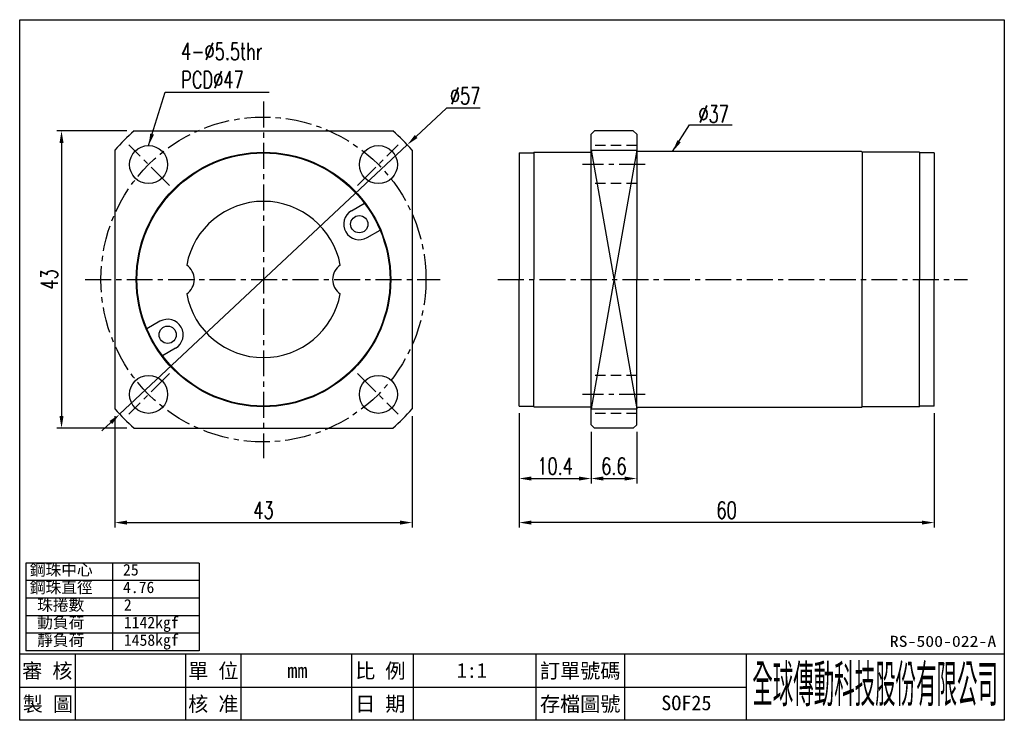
# Model space of a CAD drawing. Header units: millimetres. Extents: x 782 to 924, y 276 to 377.
import ezdxf
from ezdxf.enums import TextEntityAlignment as Align

# ---------------------------------------------------------------- set-up
doc = ezdxf.new("R2010")
doc.units = ezdxf.units.MM
doc.header["$LTSCALE"] = 3
doc.linetypes.add('CENTER', pattern=[2, 1.25, -0.25, 0.25, -0.25])
doc.linetypes.add('DASHED', pattern=[0.75, 0.5, -0.25])
for name, color, linetype in [('CHA', 2, 'Continuous'), ('CL', 1, 'CENTER'), ('DIM', 4, 'Continuous'), ('HID', 2, 'DASHED'), ('OUT', 3, 'Continuous')]:
    doc.layers.add(name, color=color, linetype=linetype)
doc.styles.add('DIM-7', font='SIMPLEX.shx', dxfattribs={"width": 0.7, "bigfont": 'chineset.shx'})
doc.styles.add('T', font='kaiu.ttf')
doc.dimstyles.new('CNS', dxfattribs={"dimscale": 0.4, "dimtxt": 3.5, "dimasz": 2.5, "dimexe": 1, "dimexo": 1.5, "dimgap": 0.09, "dimtad": 0, "dimtoh": 1, "dimdsep": 46, "dimtxsty": 'DIM-7', "dimcen": 0.09, "dimclrd": 256, "dimclre": 256, "dimclrt": 4, "dimadec": 0, "dimazin": 0, "dimtfac": 1, "dimtmove": 1, "dimatfit": 0, "dimfxl": 0, "dimtvp": 0.971429, "dimtolj": 1, "dimarcsym": 0})

# ---------------------------------------------------------------- blocks, each defined once
blk = doc.blocks.new('*D45')
at = {"layer": 'DEFPOINTS', "color": 0, "transparency": 16777216}
for p in [(795.61, 321.18), (838.61, 321.18), (838.61, 304.73)]:
    blk.add_point(p, dxfattribs=at)
at = {"layer": 'DIM', "color": 4, "lineweight": -2, "transparency": 16777216}
for p, q in [((795.61, 320.13), (795.61, 304.03)), ((838.61, 320.13), (838.61, 304.03)), ((797.36, 304.73), (836.86, 304.73))]:
    blk.add_line(p, q, dxfattribs=at)
at = {"layer": 'DIM', "color": 4, "transparency": 16777216}
for points in [[(797.36, 305.02), (797.36, 304.44), (795.61, 304.73)], [(836.86, 305.02), (836.86, 304.44), (838.61, 304.73)]]:
    blk.add_solid(points, dxfattribs=at)
at = {"layer": 'DIM', "color": 4, "transparency": 16777216, "insert": (817.11, 306.52), "char_height": 2.45, "attachment_point": 5, "style": 'DIM-7'}
blk.add_mtext('\\A1;43', dxfattribs=at)
blk = doc.blocks.new('*D46')
at = {"layer": 'DEFPOINTS', "color": 0, "transparency": 16777216}
for p in [(798.4, 361.39), (787.9, 318.39), (798.4, 318.39)]:
    blk.add_point(p, dxfattribs=at)
at = {"layer": 'DIM', "color": 4, "lineweight": -2, "transparency": 16777216}
for p, q in [((797.35, 361.39), (787.2, 361.39)), ((787.9, 359.64), (787.9, 320.14)), ((797.35, 318.39), (787.2, 318.39))]:
    blk.add_line(p, q, dxfattribs=at)
at = {"layer": 'DIM', "color": 4, "transparency": 16777216}
for points in [[(787.61, 359.64), (788.19, 359.64), (787.9, 361.39)], [(787.61, 320.14), (788.19, 320.14), (787.9, 318.39)]]:
    blk.add_solid(points, dxfattribs=at)
at = {"layer": 'DIM', "color": 4, "transparency": 16777216, "insert": (786.12, 339.89), "char_height": 2.45, "attachment_point": 5, "rotation": 90, "style": 'DIM-7'}
blk.add_mtext('\\A1;43', dxfattribs=at)
blk = doc.blocks.new('*D47')
at = {"layer": 'DEFPOINTS', "color": 0, "transparency": 16777216}
for p in [(854.09, 321.59), (914.09, 321.59), (854.09, 304.73)]:
    blk.add_point(p, dxfattribs=at)
at = {"layer": 'DIM', "color": 4, "lineweight": -2, "transparency": 16777216}
for p, q in [((854.09, 320.54), (854.09, 304.03)), ((914.09, 320.54), (914.09, 304.03)), ((912.34, 304.73), (855.84, 304.73))]:
    blk.add_line(p, q, dxfattribs=at)
at = {"layer": 'DIM', "color": 4, "transparency": 16777216}
for points in [[(855.84, 305.02), (855.84, 304.44), (854.09, 304.73)], [(912.34, 305.02), (912.34, 304.44), (914.09, 304.73)]]:
    blk.add_solid(points, dxfattribs=at)
at = {"layer": 'DIM', "color": 4, "transparency": 16777216, "insert": (884.09, 306.52), "char_height": 2.45, "attachment_point": 5, "style": 'DIM-7'}
blk.add_mtext('\\A1;60', dxfattribs=at)
blk = doc.blocks.new('*D127')
at = {"layer": 'DEFPOINTS', "color": 0, "transparency": 16777216}
for p in [(837.91, 359.37), (796.31, 320.41)]:
    blk.add_point(p, dxfattribs=at)
at = {"layer": 'DIM', "color": 4, "lineweight": -2, "transparency": 16777216}
for p, q in [((843.56, 364.67), (839.19, 360.57)), ((848.45, 364.67), (843.56, 364.67)), ((796.31, 320.41), (837.91, 359.37)), ((795.03, 319.21), (793.75, 318.01))]:
    blk.add_line(p, q, dxfattribs=at)
at = {"layer": 'DIM', "color": 4, "transparency": 16777216}
for points in [[(838.99, 360.78), (839.39, 360.36), (837.91, 359.37)], [(794.83, 319.42), (795.23, 319), (796.31, 320.41)]]:
    blk.add_solid(points, dxfattribs=at)
at = {"layer": 'DIM', "color": 4, "transparency": 16777216, "insert": (846.28, 366.45), "char_height": 2.45, "attachment_point": 5, "style": 'DIM-7'}
blk.add_mtext('\\A1;∅57', dxfattribs=at)
blk = doc.blocks.new('*D144')
at = {"layer": 'DEFPOINTS', "color": 0, "transparency": 16777216}
for p in [(854.09, 321.59), (864.49, 318.89), (864.49, 311.1)]:
    blk.add_point(p, dxfattribs=at)
at = {"layer": 'DIM', "color": 4, "lineweight": -2, "transparency": 16777216}
for p, q in [((854.09, 320.54), (854.09, 310.4)), ((864.49, 317.84), (864.49, 310.4)), ((855.84, 311.1), (862.74, 311.1))]:
    blk.add_line(p, q, dxfattribs=at)
at = {"layer": 'DIM', "color": 4, "transparency": 16777216}
for points in [[(855.84, 311.39), (855.84, 310.81), (854.09, 311.1)], [(862.74, 311.39), (862.74, 310.81), (864.49, 311.1)]]:
    blk.add_solid(points, dxfattribs=at)
at = {"layer": 'DIM', "color": 4, "transparency": 16777216, "insert": (859.29, 312.89), "char_height": 2.45, "attachment_point": 5, "style": 'DIM-7'}
blk.add_mtext('\\A1;10.4', dxfattribs=at)
blk = doc.blocks.new('*D145')
at = {"layer": 'DEFPOINTS', "color": 0, "transparency": 16777216}
for p in [(864.49, 318.89), (871.09, 318.89), (871.09, 311.1)]:
    blk.add_point(p, dxfattribs=at)
at = {"layer": 'DIM', "color": 4, "lineweight": -2, "transparency": 16777216}
for p, q in [((864.49, 317.84), (864.49, 310.4)), ((871.09, 317.84), (871.09, 310.4)), ((866.24, 311.1), (869.34, 311.1))]:
    blk.add_line(p, q, dxfattribs=at)
at = {"layer": 'DIM', "color": 4, "transparency": 16777216}
for points in [[(866.24, 311.39), (866.24, 310.81), (864.49, 311.1)], [(869.34, 311.39), (869.34, 310.81), (871.09, 311.1)]]:
    blk.add_solid(points, dxfattribs=at)
at = {"layer": 'DIM', "color": 4, "transparency": 16777216, "insert": (867.79, 312.89), "char_height": 2.45, "attachment_point": 5, "style": 'DIM-7'}
blk.add_mtext('\\A1;6.6', dxfattribs=at)

msp = doc.modelspace()

# ---------------------------------------------------------------- linework, layer by layer
at = {"layer": 'CHA', "color": 7}
for p, q in [((781.851, 276.132), (781.851, 377.466)), ((781.851, 377.466), (924.251, 377.466)), ((924.251, 377.466), (924.251, 276.132)), ((781.851, 285.732), (924.251, 285.732)), ((924.251, 276.132), (781.851, 276.132))]:
    msp.add_line(p, q, dxfattribs=at)
at = {"layer": 'CHA'}
for p, q in [((789.851, 285.732), (789.851, 276.132)), ((805.851, 285.732), (805.851, 276.132)), ((813.851, 285.732), (813.851, 276.132)), ((829.851, 285.732), (829.851, 276.132)), ((838.74, 285.732), (838.74, 276.132)), ((856.518, 285.732), (856.518, 276.132)), ((869.307, 285.732), (869.307, 276.132)), ((886.918, 285.732), (886.918, 276.132)), ((781.851, 280.932), (886.918, 280.932))]:
    msp.add_line(p, q, dxfattribs=at)
at = {"layer": 'CL'}
for p, q in [((817.109, 365.635), (817.109, 314.053)), ((803.495, 353.505), (797.651, 359.349)), ((830.724, 353.505), (836.567, 359.349)), ((872.291, 356.508), (863.261, 356.508)), ((791.325, 339.891), (842.663, 339.891)), ((851.022, 339.891), (918.923, 339.891)), ((803.495, 326.276), (797.651, 320.433)), ((830.724, 326.276), (836.567, 320.433)), ((872.291, 323.274), (863.261, 323.274))]:
    msp.add_line(p, q, dxfattribs=at)
msp.add_circle((817.109, 339.891), 23.5, dxfattribs=at)
at = {"layer": 'DIM'}
for p, q in [((807.805, 298.879), (782.729, 298.879)), ((782.729, 298.879), (782.729, 286.173)), ((795.267, 298.879), (795.267, 286.173)), ((807.805, 298.879), (807.805, 286.173)), ((807.805, 296.337), (782.729, 296.337)), ((807.805, 293.796), (782.729, 293.796)), ((807.805, 291.255), (782.729, 291.255)), ((807.805, 288.714), (782.729, 288.714)), ((807.805, 286.173), (782.729, 286.173))]:
    msp.add_line(p, q, dxfattribs=at)
at = {"layer": 'HID'}
for p, q in [((871.091, 359.258), (864.491, 359.258)), ((871.091, 353.758), (864.491, 353.758)), ((871.091, 326.024), (864.491, 326.024)), ((871.091, 320.524), (864.491, 320.524))]:
    msp.add_line(p, q, dxfattribs=at)
at = {"layer": 'OUT'}
for p, q in [((798.401, 361.391), (835.817, 361.391)), ((864.491, 360.891), (864.991, 361.391)), ((864.491, 339.891), (864.491, 360.891)), ((870.591, 361.391), (864.991, 361.391)), ((870.591, 361.391), (871.091, 360.891)), ((871.091, 360.891), (871.091, 339.891)), ((795.609, 358.599), (795.609, 321.182)), ((838.609, 358.599), (838.609, 321.182)), ((854.091, 358.191), (854.091, 339.891)), ((854.091, 358.191), (856.191, 358.191)), ((856.191, 358.291), (856.191, 339.891)), ((856.191, 358.291), (864.491, 358.291)), ((871.091, 358.599), (864.491, 321.182)), ((864.491, 358.599), (871.091, 321.182)), ((864.491, 358.599), (871.091, 358.599)), ((903.591, 358.391), (871.091, 358.391)), ((871.091, 358.391), (871.091, 358.391)), ((871.091, 358.391), (871.091, 339.891)), ((903.591, 358.391), (903.691, 358.291)), ((903.691, 358.291), (903.691, 339.891)), ((911.991, 358.291), (903.691, 358.291)), ((911.991, 358.291), (911.991, 339.891)), ((914.091, 358.191), (911.991, 358.191)), ((914.091, 358.191), (914.091, 339.891)), ((829.841, 349.839), (831.712, 350.92)), ((832.091, 345.942), (833.962, 347.023)), ((854.091, 321.591), (854.091, 339.891)), ((856.191, 321.491), (856.191, 339.891)), ((864.491, 318.891), (864.491, 339.891)), ((871.091, 318.891), (871.091, 339.891)), ((871.091, 321.391), (871.091, 339.891)), ((903.691, 321.491), (903.691, 339.891)), ((911.991, 321.491), (911.991, 339.891)), ((914.091, 321.591), (914.091, 339.891)), ((802.128, 333.839), (800.256, 332.759)), ((804.378, 329.942), (802.506, 328.862)), ((854.091, 321.591), (856.191, 321.591)), ((856.191, 321.491), (864.491, 321.491)), ((864.491, 321.182), (871.091, 321.182)), ((903.591, 321.391), (871.091, 321.391)), ((871.091, 321.391), (871.091, 321.391)), ((903.591, 321.391), (903.691, 321.491)), ((911.991, 321.491), (903.691, 321.491)), ((914.091, 321.591), (911.991, 321.591)), ((798.401, 318.391), (835.817, 318.391)), ((864.491, 318.891), (864.991, 318.391)), ((870.591, 318.391), (864.991, 318.391)), ((870.591, 318.391), (871.091, 318.891))]:
    msp.add_line(p, q, dxfattribs=at)
for centre, radius in [((800.492, 356.508), 2.75), ((833.726, 356.508), 2.75), ((817.109, 339.891), 18.4), ((817.109, 339.891), 18.3), ((830.966, 347.891), 1.25), ((803.253, 331.891), 1.25), ((800.492, 323.274), 2.75), ((833.726, 323.274), 2.75)]:
    msp.add_circle(centre, radius, dxfattribs=at)
for centre, radius, start, end in [((817.109, 339.891), 28.5, 131.02825, 138.97175), ((817.109, 339.891), 28.5, 41.02825, 48.97175), ((817.109, 339.891), 11.3, 10.58813, 169.41187), ((830.966, 347.891), 2.25, 120.00001, 299.99999), ((804.609, 339.891), 2.5, 303.84582, 56.15418), ((829.609, 339.891), 2.5, 123.84582, 236.15418), ((817.109, 339.891), 11.3, 190.58813, 349.41187), ((803.253, 331.891), 2.25, 300.00001, 119.99999), ((817.109, 339.891), 28.5, 221.02825, 228.97175), ((817.109, 339.891), 28.5, 311.02825, 318.97175)]:
    msp.add_arc(centre, radius, start, end, dxfattribs=at)

# ---------------------------------------------------------------- texts
at = {"layer": 'CHA', "style": 'T'}
for s, height, width, p, p2 in [('RS-500-022-A', 1.6, 1.133825, (907.691, 286.756), (923.086, 286.756)), ('全球傳動科技股份有限公司', 5.33333, 0.392505, (887.806, 278.754), (923.335, 278.754))]:
    msp.add_text(s, height=height, dxfattribs=dict(at, width=width)).set_placement(p, p2, align=Align.FIT)
for s, p in [('審 核', (785.851, 283.332)), ('單 位', (809.851, 283.332)), ('比 例', (834.001, 283.332)), ('訂單號碼', (862.912, 283.332)), ('mm', (822.013, 283.332)), ('1:1', (847.242, 283.332)), ('製 圖', (785.932, 278.532)), ('核 准', (809.851, 278.532)), ('日 期', (834.001, 278.532)), ('存檔圖號', (862.912, 278.532)), ('SOF25', (878.27, 278.65))]:
    msp.add_text(s, height=2.1333, dxfattribs=at).set_placement(p, align=Align.MIDDLE)
at = {"layer": 'DIM', "style": 'T'}
for s, height, p in [('鋼珠中心', 1.6663, (783.318, 297.075)), ('25', 1.6663, (796.79, 297.075)), ('鋼珠直徑', 1.6663, (783.318, 294.534)), ('4.76', 1.6663, (796.79, 294.534)), ('珠捲數', 1.6663, (784.376, 291.993)), ('2', 1.666, (796.914, 291.993)), ('動負荷', 1.6663, (784.376, 289.452)), ('1142kgf', 1.6663, (796.914, 289.452)), ('靜負荷', 1.6663, (784.376, 286.91)), ('1458kgf', 1.6663, (796.914, 286.91))]:
    msp.add_text(s, height=height, dxfattribs=at).set_placement(p)
at = {"layer": 'DIM', "color": 4, "char_height": 2.45, "attachment_point": 7, "style": 'DIM-7'}
for s, insert in [('4-%%C5.5thr\\PPCD%%C47', (805.201, 367.564)), ('%%C37', (880.016, 362.592))]:
    msp.add_mtext(s, dxfattribs=dict(at, insert=insert))

# ---------------------------------------------------------------- dimensions: what is measured, and where the dimension line sits
at = {"layer": 'DIM'}
dim = msp.add_diameter_dim_2p(p1=(796.309, 320.407), p2=(837.909, 359.374), dimstyle='CNS', override={"dimscale": 0.7, "dimgap": 0.8, "dimtad": 1, "dimclrd": 4, "dimclre": 4, "dimadec": 2, "dimazin": 2, "dimtm": 1e-09, "dimtfac": 0.6}, dxfattribs=at)
dim.commit()
dim.dimension.update_dxf_attribs({"geometry": '*D127', "text_midpoint": (843.558, 364.665), "dimtype": 163})
dim = msp.add_linear_dim(base=(787.902, 318.391), p1=(798.401, 361.391), p2=(798.401, 318.391), angle=90, dimstyle='CNS', override={"dimscale": 0.7, "dimgap": 0.8, "dimtad": 1, "dimclrd": 4, "dimclre": 4, "dimadec": 2, "dimazin": 2, "dimtm": 1e-09, "dimtfac": 0.6}, dxfattribs=at)
dim.commit()
dim.dimension.update_dxf_attribs({"geometry": '*D46', "text_midpoint": (786.117, 339.891)})
for base, p1, p2, picture, middle in [((838.609, 304.732), (795.609, 321.182), (838.609, 321.182), '*D45', (817.109, 306.517)), ((854.091, 304.732), (914.091, 321.591), (854.091, 321.591), '*D47', (884.091, 306.517)), ((864.491, 311.101), (854.091, 321.591), (864.491, 318.891), '*D144', (859.291, 312.886)), ((871.091, 311.101), (864.491, 318.891), (871.091, 318.891), '*D145', (867.791, 312.886))]:
    dim = msp.add_linear_dim(base=base, p1=p1, p2=p2, dimstyle='CNS', override={"dimscale": 0.7, "dimgap": 0.8, "dimtad": 1, "dimclrd": 4, "dimclre": 4, "dimadec": 2, "dimazin": 2, "dimtm": 1e-09, "dimtfac": 0.6}, dxfattribs=at)
    dim.commit()
    dim.dimension.update_dxf_attribs({"geometry": picture, "text_midpoint": middle})

# ---------------------------------------------------------------- leaders
at = {"layer": 'DIM', "annotation_type": 0, "has_hookline": 1, "hookline_direction": 0, "text_width": 12.74}
msp.add_leader([(800.492, 359.258), (802.891, 367.004), (804.641, 367.004)], dimstyle='CNS', override={"dimscale": 0.7, "dimgap": 0.8, "dimtad": 1, "dimclrd": 4, "dimclre": 4, "dimadec": 2, "dimazin": 2, "dimtm": 1e-09, "dimtfac": 0.6}, dxfattribs=at)
at = {"layer": 'DIM'}
msp.add_leader([(876.282, 358.391), (878.725, 362.276), (884.899, 362.276)], dimstyle='CNS', override={"dimscale": 0.7, "dimgap": 0.8, "dimtad": 1, "dimclrd": 4, "dimclre": 4, "dimadec": 2, "dimazin": 2, "dimtm": 1e-09, "dimtfac": 0.6}, dxfattribs=at)

doc.saveas('drawing.dxf')
